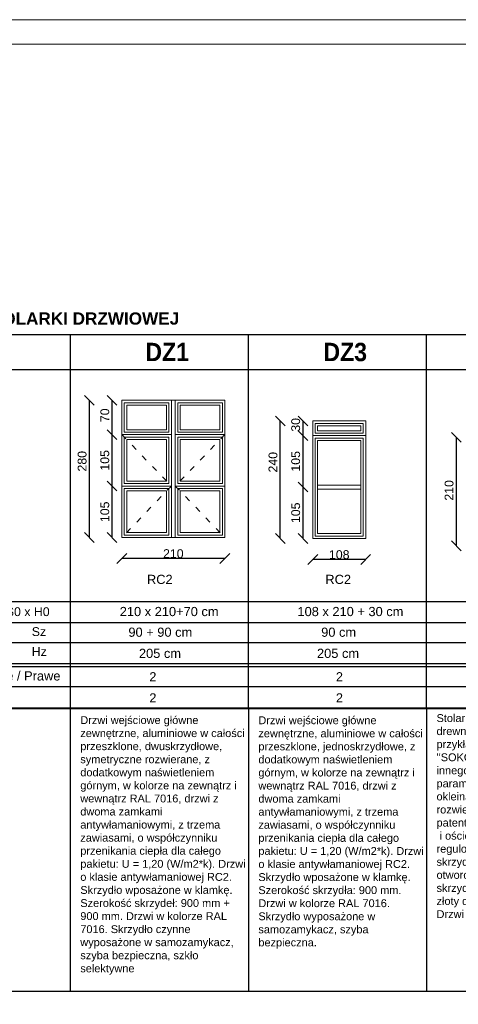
# Model space of a CAD drawing. Header units: millimetres. Extents: x 6197 to 108098, y 4257 to 29730.
# Tile 146 of 148: x 85306 to 86201, y 11365 to 13375. Entities that reach past the tile are written whole.
import ezdxf

# ---------------------------------------------------------------- set-up
doc = ezdxf.new("R2010")
doc.units = ezdxf.units.MM
doc.linetypes.add('ACAD_ISO03W100', pattern=[30, 12, -18])
doc.layers.add('&_opisy_100', color=51, linetype='Continuous', lineweight=20)
for name, color, linetype in [('0_pomocniczy', 7, 'Continuous'), ('R-----OP', 1, 'Continuous'), ('R-TAB', 1, 'Continuous')]:
    doc.layers.add(name, color=color, linetype=linetype)
doc.styles.add('Romans', font='romans.shx', dxfattribs={"width": 0.75})
doc.styles.get("Standard").update_dxf_attribs({"font": 'arial.ttf'})
doc.dimstyles.new('ISO-25', dxfattribs={"dimtxt": 2.5, "dimasz": 2.5, "dimexe": 1.25, "dimexo": 0.625, "dimtad": 1, "dimtxsty": 'Standard', "dimcen": 2.5, "dimadec": 0, "dimazin": 0, "dimtfac": 1, "dimtmove": 0, "dimatfit": 3, "dimfxl": 1, "dimarcsym": 0})

# ---------------------------------------------------------------- blocks, each defined once
blk = doc.blocks.new('_Oblique')
at = {"color": 0, "linetype": 'ByBlock', "lineweight": -2}
blk.add_line((-0.5, -0.5), (0.5, 0.5), dxfattribs=at)
blk = doc.blocks.new('*D1754')
at = {"color": 0, "lineweight": -2, "transparency": 16777216}
blk.add_line((85724.5, 12275.1), (85514.5, 12275.1), dxfattribs=at)
at = {"layer": 'Defpoints', "color": 0, "transparency": 16777216}
for p in [(85514.5, 12317.9), (85724.5, 12317.9), (85514.5, 12275.1)]:
    blk.add_point(p, dxfattribs=at)
at = {"color": 0, "lineweight": -2, "transparency": 16777216, "xscale": 20, "yscale": 20, "zscale": 20, "rotation": 180}
blk.add_blockref('_Oblique', (85514.5, 12275.1), dxfattribs=at)
at = {"color": 0, "lineweight": -2, "transparency": 16777216, "xscale": 20, "yscale": 20, "zscale": 20}
blk.add_blockref('_Oblique', (85724.5, 12275.1), dxfattribs=at)
at = {"color": 0, "lineweight": 20, "transparency": 16777216, "insert": (85619.5, 12284.9), "char_height": 18, "attachment_point": 5}
blk.add_mtext('210', dxfattribs=at)
blk = doc.blocks.new('*D1719')
at = {"color": 0, "lineweight": -2, "transparency": 16777216}
blk.add_line((85494.6, 12317.9), (85494.6, 12422.9), dxfattribs=at)
at = {"layer": 'Defpoints', "color": 0, "transparency": 16777216}
for p in [(85494.6, 12422.9), (85514.5, 12422.9), (85514.5, 12317.9)]:
    blk.add_point(p, dxfattribs=at)
at = {"color": 0, "lineweight": -2, "transparency": 16777216, "xscale": 20, "yscale": 20, "zscale": 20}
for p, rotation in [((85494.6, 12422.9), 90), ((85494.6, 12317.9), 270)]:
    blk.add_blockref('_Oblique', p, dxfattribs=dict(at, rotation=rotation))
at = {"color": 0, "lineweight": 20, "transparency": 16777216, "insert": (85479.8, 12370.4), "char_height": 18, "attachment_point": 5, "rotation": 90}
blk.add_mtext('105', dxfattribs=at)
blk = doc.blocks.new('*D1720')
at = {"color": 0, "lineweight": -2, "transparency": 16777216}
blk.add_line((85494.6, 12422.9), (85494.6, 12527.9), dxfattribs=at)
at = {"layer": 'Defpoints', "color": 0, "transparency": 16777216}
for p in [(85494.6, 12527.9), (85514.5, 12527.9), (85514.5, 12422.9)]:
    blk.add_point(p, dxfattribs=at)
at = {"color": 0, "lineweight": -2, "transparency": 16777216, "xscale": 20, "yscale": 20, "zscale": 20}
for p, rotation in [((85494.6, 12527.9), 90), ((85494.6, 12422.9), 270)]:
    blk.add_blockref('_Oblique', p, dxfattribs=dict(at, rotation=rotation))
at = {"color": 0, "lineweight": 20, "transparency": 16777216, "insert": (85479.8, 12475.4), "char_height": 18, "attachment_point": 5, "rotation": 90}
blk.add_mtext('105', dxfattribs=at)
blk = doc.blocks.new('*D1721')
at = {"color": 0, "lineweight": -2, "transparency": 16777216}
blk.add_line((85494.6, 12527.9), (85494.6, 12597.9), dxfattribs=at)
at = {"layer": 'Defpoints', "color": 0, "transparency": 16777216}
for p in [(85494.6, 12597.9), (85514.5, 12597.9), (85514.5, 12527.9)]:
    blk.add_point(p, dxfattribs=at)
at = {"color": 0, "lineweight": -2, "transparency": 16777216, "xscale": 20, "yscale": 20, "zscale": 20}
for p, rotation in [((85494.6, 12597.9), 90), ((85494.6, 12527.9), 270)]:
    blk.add_blockref('_Oblique', p, dxfattribs=dict(at, rotation=rotation))
at = {"color": 0, "lineweight": 20, "transparency": 16777216, "insert": (85479.8, 12567.4), "char_height": 18, "attachment_point": 5, "rotation": 90}
blk.add_mtext('70', dxfattribs=at)
blk = doc.blocks.new('*D1722')
at = {"color": 0, "lineweight": -2, "transparency": 16777216}
blk.add_line((85448.3, 12317.9), (85448.3, 12597.9), dxfattribs=at)
at = {"layer": 'Defpoints', "color": 0, "transparency": 16777216}
for p in [(85448.3, 12597.9), (85514.5, 12597.9), (85514.5, 12317.9)]:
    blk.add_point(p, dxfattribs=at)
at = {"color": 0, "lineweight": -2, "transparency": 16777216, "xscale": 20, "yscale": 20, "zscale": 20}
for p, rotation in [((85448.3, 12597.9), 90), ((85448.3, 12317.9), 270)]:
    blk.add_blockref('_Oblique', p, dxfattribs=dict(at, rotation=rotation))
at = {"color": 0, "lineweight": 20, "transparency": 16777216, "insert": (85433.5, 12473.6), "char_height": 18, "attachment_point": 5, "rotation": 90}
blk.add_mtext('280', dxfattribs=at)
blk = doc.blocks.new('*D1723')
at = {"color": 0, "lineweight": -2, "transparency": 16777216}
blk.add_line((85884.1, 12315.9), (85884.1, 12420.9), dxfattribs=at)
at = {"layer": 'Defpoints', "color": 0, "transparency": 16777216}
for p in [(85884.1, 12420.9), (85904, 12420.9), (85904, 12315.9)]:
    blk.add_point(p, dxfattribs=at)
at = {"color": 0, "lineweight": -2, "transparency": 16777216, "xscale": 20, "yscale": 20, "zscale": 20}
for p, rotation in [((85884.1, 12420.9), 90), ((85884.1, 12315.9), 270)]:
    blk.add_blockref('_Oblique', p, dxfattribs=dict(at, rotation=rotation))
at = {"color": 0, "lineweight": 20, "transparency": 16777216, "insert": (85869.2, 12368.4), "char_height": 18, "attachment_point": 5, "rotation": 90}
blk.add_mtext('105', dxfattribs=at)
blk = doc.blocks.new('*D1724')
at = {"color": 0, "lineweight": -2, "transparency": 16777216}
blk.add_line((85884.1, 12420.9), (85884.1, 12525.9), dxfattribs=at)
at = {"layer": 'Defpoints', "color": 0, "transparency": 16777216}
for p in [(85884.1, 12525.9), (85904, 12525.9), (85904, 12420.9)]:
    blk.add_point(p, dxfattribs=at)
at = {"color": 0, "lineweight": -2, "transparency": 16777216, "xscale": 20, "yscale": 20, "zscale": 20}
for p, rotation in [((85884.1, 12525.9), 90), ((85884.1, 12420.9), 270)]:
    blk.add_blockref('_Oblique', p, dxfattribs=dict(at, rotation=rotation))
at = {"color": 0, "lineweight": 20, "transparency": 16777216, "insert": (85869.2, 12473.4), "char_height": 18, "attachment_point": 5, "rotation": 90}
blk.add_mtext('105', dxfattribs=at)
blk = doc.blocks.new('*D1725')
at = {"color": 0, "lineweight": -2, "transparency": 16777216}
blk.add_line((85884.1, 12525.9), (85884.1, 12555.9), dxfattribs=at)
at = {"layer": 'Defpoints', "color": 0, "transparency": 16777216}
for p in [(85884.1, 12555.9), (85904, 12555.9), (85904, 12525.9)]:
    blk.add_point(p, dxfattribs=at)
at = {"color": 0, "lineweight": -2, "transparency": 16777216, "xscale": 20, "yscale": 20, "zscale": 20}
for p, rotation in [((85884.1, 12555.9), 90), ((85884.1, 12525.9), 270)]:
    blk.add_blockref('_Oblique', p, dxfattribs=dict(at, rotation=rotation))
at = {"color": 0, "lineweight": 20, "transparency": 16777216, "insert": (85869.2, 12547.9), "char_height": 18, "attachment_point": 5, "rotation": 90}
blk.add_mtext('30', dxfattribs=at)
blk = doc.blocks.new('*D1726')
at = {"color": 0, "lineweight": -2, "transparency": 16777216}
blk.add_line((85837.8, 12315.9), (85837.8, 12555.9), dxfattribs=at)
at = {"layer": 'Defpoints', "color": 0, "transparency": 16777216}
for p in [(85837.8, 12555.9), (85904, 12555.9), (85904, 12315.9)]:
    blk.add_point(p, dxfattribs=at)
at = {"color": 0, "lineweight": -2, "transparency": 16777216, "xscale": 20, "yscale": 20, "zscale": 20}
for p, rotation in [((85837.8, 12555.9), 90), ((85837.8, 12315.9), 270)]:
    blk.add_blockref('_Oblique', p, dxfattribs=dict(at, rotation=rotation))
at = {"color": 0, "lineweight": 20, "transparency": 16777216, "insert": (85822.9, 12471.6), "char_height": 18, "attachment_point": 5, "rotation": 90}
blk.add_mtext('240', dxfattribs=at)
blk = doc.blocks.new('*D1727')
at = {"color": 0, "lineweight": -2, "transparency": 16777216}
blk.add_line((86012, 12273.1), (85904, 12273.1), dxfattribs=at)
at = {"layer": 'Defpoints', "color": 0, "transparency": 16777216}
for p in [(85904, 12315.9), (86012, 12315.9), (85904, 12273.1)]:
    blk.add_point(p, dxfattribs=at)
at = {"color": 0, "lineweight": -2, "transparency": 16777216, "xscale": 20, "yscale": 20, "zscale": 20, "rotation": 180}
blk.add_blockref('_Oblique', (85904, 12273.1), dxfattribs=at)
at = {"color": 0, "lineweight": -2, "transparency": 16777216, "xscale": 20, "yscale": 20, "zscale": 20}
blk.add_blockref('_Oblique', (86012, 12273.1), dxfattribs=at)
at = {"color": 0, "lineweight": 20, "transparency": 16777216, "insert": (85958, 12282.9), "char_height": 18, "attachment_point": 5}
blk.add_mtext('108', dxfattribs=at)
blk = doc.blocks.new('*D1729')
at = {"color": 0, "lineweight": -2, "transparency": 16777216}
blk.add_line((86197, 12301.1), (86197, 12522.4), dxfattribs=at)
at = {"layer": 'Defpoints', "color": 0, "transparency": 16777216}
for p in [(86197, 12522.4), (86263.2, 12522.4), (86263.2, 12301.1)]:
    blk.add_point(p, dxfattribs=at)
at = {"color": 0, "lineweight": -2, "transparency": 16777216, "xscale": 20, "yscale": 20, "zscale": 20}
for p, rotation in [((86197, 12522.4), 90), ((86197, 12301.1), 270)]:
    blk.add_blockref('_Oblique', p, dxfattribs=dict(at, rotation=rotation))
at = {"color": 0, "lineweight": 20, "transparency": 16777216, "insert": (86182.1, 12414.1), "char_height": 18, "attachment_point": 5, "rotation": 90}
blk.add_mtext('210', dxfattribs=at)

msp = doc.modelspace()

# ---------------------------------------------------------------- linework, layer by layer
at = {"color": 3, "lineweight": 0}
msp.add_line((84088.837, 13374.853), (90028.837, 13374.853), dxfattribs=at)
at = {"lineweight": 0}
msp.add_line((84138.837, 13324.853), (89978.837, 13324.853), dxfattribs=at)
at = {"lineweight": 20}
for p, q in [((85724.519, 12597.947), (85514.519, 12597.947)), ((85514.519, 12597.947), (85514.519, 12317.947)), ((85610.519, 12592.947), (85519.519, 12592.947)), ((85519.519, 12592.947), (85519.519, 12532.947)), ((85605.519, 12587.947), (85524.519, 12587.947)), ((85524.519, 12587.947), (85524.519, 12537.947)), ((85605.519, 12587.947), (85605.519, 12537.947)), ((85610.519, 12592.947), (85610.519, 12532.947)), ((85615.519, 12317.947), (85615.519, 12597.947)), ((85623.519, 12317.947), (85623.519, 12597.947)), ((85719.519, 12592.947), (85628.519, 12592.947)), ((85628.519, 12592.947), (85628.519, 12532.947)), ((85714.519, 12587.947), (85633.519, 12587.947)), ((85633.519, 12587.947), (85633.519, 12537.947)), ((85714.519, 12587.947), (85714.519, 12537.947)), ((85719.519, 12592.947), (85719.519, 12532.947)), ((85724.519, 12317.947), (85724.519, 12597.947)), ((86011.961, 12555.941), (85903.961, 12555.941)), ((85903.961, 12555.941), (85903.961, 12315.941)), ((85903.961, 12525.941), (85903.961, 12555.941)), ((85908.961, 12530.941), (85908.961, 12550.941)), ((86006.961, 12550.941), (85908.961, 12550.941)), ((85913.961, 12535.941), (85913.961, 12545.941)), ((86001.961, 12545.941), (85913.961, 12545.941)), ((86001.961, 12535.941), (86001.961, 12545.941)), ((86006.961, 12530.941), (86006.961, 12550.941)), ((86011.961, 12315.941), (86011.961, 12555.941)), ((85514.519, 12527.947), (85615.519, 12527.947)), ((85519.519, 12532.947), (85610.519, 12532.947)), ((85519.519, 12522.947), (85519.519, 12427.947)), ((85519.519, 12522.947), (85610.519, 12522.947)), ((85524.519, 12537.947), (85605.519, 12537.947)), ((85610.519, 12522.947), (85610.519, 12427.947)), ((85623.519, 12527.947), (85724.519, 12527.947)), ((85628.519, 12532.947), (85719.519, 12532.947)), ((85628.519, 12522.947), (85628.519, 12427.947)), ((85628.519, 12522.947), (85719.519, 12522.947)), ((85633.519, 12537.947), (85714.519, 12537.947)), ((85719.519, 12522.947), (85719.519, 12427.947)), ((86011.961, 12525.941), (85903.961, 12525.941)), ((86006.961, 12530.941), (85908.961, 12530.941)), ((85908.961, 12520.941), (85908.961, 12320.941)), ((85908.961, 12520.941), (86006.961, 12520.941)), ((86001.961, 12535.941), (85913.961, 12535.941)), ((86006.961, 12520.941), (86006.961, 12320.941)), ((85524.519, 12517.947), (85524.519, 12432.947)), ((85524.519, 12517.947), (85605.519, 12517.947)), ((85605.519, 12517.947), (85605.519, 12432.947)), ((85633.519, 12517.947), (85633.519, 12432.947)), ((85633.519, 12517.947), (85714.519, 12517.947)), ((85714.519, 12517.947), (85714.519, 12432.947)), ((85913.961, 12515.941), (85913.961, 12325.941)), ((85913.961, 12515.941), (86001.961, 12515.941)), ((86001.961, 12515.941), (86001.961, 12325.941)), ((85514.519, 12422.947), (85615.519, 12422.947)), ((85519.519, 12427.947), (85610.519, 12427.947)), ((85524.519, 12432.947), (85605.519, 12432.947)), ((85623.519, 12422.947), (85724.519, 12422.947)), ((85628.519, 12427.947), (85719.519, 12427.947)), ((85633.519, 12432.947), (85714.519, 12432.947)), ((85913.961, 12424.941), (86001.961, 12424.941)), ((85519.519, 12417.947), (85519.519, 12322.947)), ((85519.519, 12417.947), (85610.519, 12417.947)), ((85524.519, 12412.947), (85524.519, 12327.947)), ((85524.519, 12412.947), (85605.519, 12412.947)), ((85605.519, 12412.947), (85605.519, 12327.947)), ((85610.519, 12417.947), (85610.519, 12322.947)), ((85628.519, 12417.947), (85628.519, 12322.947)), ((85628.519, 12417.947), (85719.519, 12417.947)), ((85633.519, 12412.947), (85633.519, 12327.947)), ((85633.519, 12412.947), (85714.519, 12412.947)), ((85714.519, 12412.947), (85714.519, 12327.947)), ((85719.519, 12417.947), (85719.519, 12322.947)), ((85913.961, 12416.941), (86001.961, 12416.941)), ((85519.519, 12322.947), (85610.519, 12322.947)), ((85524.519, 12327.947), (85605.519, 12327.947)), ((85628.519, 12322.947), (85719.519, 12322.947)), ((85633.519, 12327.947), (85714.519, 12327.947)), ((85908.961, 12320.941), (86006.961, 12320.941)), ((85913.961, 12325.941), (86001.961, 12325.941)), ((85514.519, 12317.947), (85724.519, 12317.947)), ((85903.961, 12315.941), (86011.961, 12315.941))]:
    msp.add_line(p, q, dxfattribs=at)
at = {"linetype": 'ACAD_ISO03W100', "lineweight": 20}
for p, q in [((85514.519, 12527.947), (85615.519, 12422.947)), ((85724.519, 12527.947), (85623.519, 12422.947)), ((85615.519, 12422.947), (85514.519, 12317.947)), ((85623.519, 12422.947), (85724.519, 12317.947))]:
    msp.add_line(p, q, dxfattribs=at)
at = {"layer": '0_pomocniczy', "color": 0}
for p, q in [((84948.171, 12732.35), (86862.521, 12732.35)), ((85311.44, 12732.35), (86862.521, 12732.35)), ((85311.44, 12732.35), (87225.79, 12732.35)), ((85409.443, 11967.973), (85409.443, 12732.35)), ((85674.709, 12732.35), (87225.79, 12732.35)), ((85674.709, 12732.35), (87225.79, 12732.35)), ((85674.709, 12732.35), (87589.06, 12732.35)), ((85772.713, 11967.575), (85772.713, 12732.35)), ((86037.979, 12732.35), (87225.79, 12732.35)), ((86037.979, 12732.35), (87589.06, 12732.35)), ((86037.979, 12732.35), (87589.06, 12732.35)), ((86037.979, 12732.35), (89042.138, 12732.35)), ((86135.982, 11967.575), (86135.982, 12732.35)), ((84948.171, 12661.018), (86862.521, 12661.018)), ((84948.171, 12661.018), (86862.521, 12661.018)), ((85311.44, 12661.018), (86862.521, 12661.018)), ((85311.44, 12661.018), (86862.521, 12661.018)), ((85311.44, 12661.018), (87225.79, 12661.018)), ((85311.44, 12661.018), (87225.79, 12661.018)), ((85674.709, 12661.018), (87225.79, 12661.018)), ((85674.709, 12661.018), (87225.79, 12661.018)), ((85674.709, 12661.018), (87225.79, 12661.018)), ((85674.709, 12661.018), (87225.79, 12661.018)), ((85674.709, 12661.018), (87589.06, 12661.018)), ((85674.709, 12661.018), (87589.06, 12661.018)), ((86037.979, 12661.018), (87225.79, 12661.018)), ((86037.979, 12661.018), (87225.79, 12661.018)), ((86037.979, 12661.018), (87589.06, 12661.018)), ((86037.979, 12661.018), (87589.06, 12661.018)), ((86037.979, 12661.018), (87589.06, 12661.018)), ((86037.979, 12661.018), (87589.06, 12661.018)), ((86037.979, 12661.018), (89042.138, 12661.018)), ((86037.979, 12661.018), (89042.138, 12661.018)), ((84948.171, 12187.486), (86862.521, 12187.486)), ((85311.44, 12187.486), (86862.521, 12187.486)), ((85311.44, 12187.486), (87225.79, 12187.486)), ((85674.709, 12187.486), (87225.79, 12187.486)), ((85674.709, 12187.486), (87225.79, 12187.486)), ((85674.709, 12187.486), (87589.06, 12187.486)), ((86037.979, 12187.486), (87225.79, 12187.486)), ((86037.979, 12187.486), (87589.06, 12187.486)), ((86037.979, 12187.486), (87589.06, 12187.486)), ((86037.979, 12187.486), (89042.138, 12187.486)), ((84948.171, 12144.378), (86862.521, 12144.378)), ((85311.44, 12144.378), (86862.521, 12144.378)), ((85311.44, 12144.378), (87225.79, 12144.378)), ((85674.709, 12144.378), (87225.79, 12144.378)), ((85674.709, 12144.378), (87225.79, 12144.378)), ((85674.709, 12144.378), (87589.06, 12144.378)), ((86037.979, 12144.378), (87225.79, 12144.378)), ((86037.979, 12144.378), (87589.06, 12144.378)), ((86037.979, 12144.378), (87589.06, 12144.378)), ((86037.979, 12144.378), (89042.138, 12144.378)), ((84948.171, 12103.681), (86862.521, 12103.681)), ((85311.44, 12103.681), (86862.521, 12103.681)), ((85311.44, 12103.681), (87225.79, 12103.681)), ((85674.709, 12103.681), (87225.79, 12103.681)), ((85674.709, 12103.681), (87225.79, 12103.681)), ((85674.709, 12103.681), (87589.06, 12103.681)), ((86037.979, 12103.681), (87225.79, 12103.681)), ((86037.979, 12103.681), (87589.06, 12103.681)), ((86037.979, 12103.681), (87589.06, 12103.681)), ((86037.979, 12103.681), (89042.138, 12103.681)), ((84948.171, 12060.602), (86862.521, 12060.602)), ((85311.44, 12060.602), (86862.521, 12060.602)), ((85311.44, 12060.602), (87225.79, 12060.602)), ((85674.709, 12060.602), (87225.79, 12060.602)), ((85674.709, 12060.602), (87225.79, 12060.602)), ((85674.709, 12060.602), (87589.06, 12060.602)), ((86037.979, 12060.602), (87225.79, 12060.602)), ((86037.979, 12060.602), (87589.06, 12060.602)), ((86037.979, 12060.602), (87589.06, 12060.602)), ((86037.979, 12060.602), (89042.138, 12060.602)), ((84948.171, 12054.384), (86862.521, 12054.384)), ((85311.44, 12054.384), (86862.521, 12054.384)), ((85311.44, 12054.384), (87225.79, 12054.384)), ((85674.709, 12054.384), (87225.79, 12054.384)), ((85674.709, 12054.384), (87225.79, 12054.384)), ((85674.709, 12054.384), (87589.06, 12054.384)), ((86037.979, 12054.384), (87225.79, 12054.384)), ((86037.979, 12054.384), (87589.06, 12054.384)), ((86037.979, 12054.384), (87589.06, 12054.384)), ((86037.979, 12054.384), (89042.138, 12054.384)), ((85409.443, 12013.687), (85409.443, 12019.224)), ((85772.713, 12013.687), (85772.713, 12019.224)), ((86135.982, 12013.687), (86135.982, 12018.041)), ((84948.171, 12013.687), (86862.521, 12013.687)), ((84948.171, 12013.687), (86862.521, 12013.687)), ((85311.44, 12013.687), (86862.521, 12013.687)), ((85311.44, 12013.687), (86862.521, 12013.687)), ((85311.44, 12013.687), (87225.79, 12013.687)), ((85409.443, 11392.001), (85409.443, 12013.687)), ((85674.709, 12013.687), (87225.79, 12013.687)), ((85674.709, 12013.687), (87225.79, 12013.687)), ((85674.709, 12013.687), (87225.79, 12013.687)), ((85674.709, 12013.687), (87225.79, 12013.687)), ((85674.709, 12013.687), (87589.06, 12013.687)), ((85674.709, 12013.687), (87589.06, 12013.687)), ((85772.713, 11970.632), (85772.713, 12013.687)), ((86037.979, 12013.687), (87225.79, 12013.687)), ((86037.979, 12013.687), (87225.79, 12013.687)), ((86037.979, 12013.687), (87589.06, 12013.687)), ((86037.979, 12013.687), (87589.06, 12013.687)), ((86037.979, 12013.687), (87589.06, 12013.687)), ((86037.979, 12013.687), (87589.06, 12013.687)), ((86037.979, 12013.687), (89042.138, 12013.687)), ((86037.979, 12013.687), (89042.138, 12013.687)), ((86135.982, 11970.632), (86135.982, 12013.687)), ((84948.171, 11970.632), (86862.521, 11970.632)), ((84948.171, 11968.822), (86862.521, 11968.822)), ((85311.44, 11970.632), (86862.521, 11970.632)), ((85311.44, 11970.632), (87225.79, 11970.632)), ((85311.44, 11968.822), (86862.521, 11968.822)), ((85311.44, 11968.822), (87225.79, 11968.822)), ((85674.709, 11970.632), (87225.79, 11970.632)), ((85674.709, 11970.632), (87225.79, 11970.632)), ((85674.709, 11970.632), (87589.06, 11970.632)), ((85674.709, 11968.822), (87225.79, 11968.822)), ((85674.709, 11968.822), (87225.79, 11968.822)), ((85674.709, 11968.822), (87589.06, 11968.822)), ((85772.713, 11970.632), (85772.713, 11392.001)), ((86037.979, 11970.632), (87225.79, 11970.632)), ((86037.979, 11970.632), (87589.06, 11970.632)), ((86037.979, 11970.632), (87589.06, 11970.632)), ((86037.979, 11970.632), (89042.138, 11970.632)), ((86037.979, 11968.822), (87225.79, 11968.822)), ((86037.979, 11968.822), (87589.06, 11968.822)), ((86037.979, 11968.822), (87589.06, 11968.822)), ((86037.979, 11968.822), (87952.329, 11968.822)), ((86135.982, 11970.632), (86135.982, 11392.001)), ((84948.171, 11392.001), (86862.521, 11392.001)), ((85311.44, 11392.001), (86862.521, 11392.001)), ((85311.44, 11392.001), (87225.79, 11392.001)), ((85674.709, 11392.001), (87225.79, 11392.001)), ((85674.709, 11392.001), (87225.79, 11392.001)), ((85674.709, 11392.001), (87589.06, 11392.001)), ((86037.979, 11392.001), (87225.79, 11392.001)), ((86037.979, 11392.001), (87589.06, 11392.001)), ((86037.979, 11392.001), (87589.06, 11392.001)), ((86037.979, 11392.001), (87952.329, 11392.001))]:
    msp.add_line(p, q, dxfattribs=at)

# ---------------------------------------------------------------- texts
at = {"layer": '&_opisy_100', "color": 0, "char_height": 30, "width": 841.27656, "attachment_point": 1, "rotation": 359.999998, "style": 'Romans'}
for s, insert in [('\\A1;\\pi-90,l120,t120;+ 7,15', (81692.022, 11642.925)), ('\\A1;\\pi-90,l120,t120;+ 7,12', (81692.022, 11590.016))]:
    msp.add_mtext(s, dxfattribs=dict(at, insert=insert))
at = {"insert": (79298.436, 10964.096), "char_height": 30, "attachment_point": 1, "rotation": 17.454955}
msp.add_mtext_dynamic_manual_height_columns('\\A1;\\pi48.86939,t318.86939;projektowana ściana szczytowa \\P\\pi214.0331,t484.0331;o grub. 24 cm', width=680.22173, gutter_width=12.5, heights=[0], dxfattribs=at)
at = {"layer": '0_pomocniczy', "color": 0, "ltscale": 0.5, "attachment_point": 1}
for s, insert, char_height, width in [('{\\fArial|b1|i0|c238|p34;\\W0.9;DZ1}', (85562.392, 12715.383), 37.48378, 149.85746), ('{\\fArial|b1|i0|c238|p34;\\W0.9;DZ3}', (85925.661, 12715.383), 37.48378, 149.85746), ('RC2', (85565.75, 12241.845), 18.7419, 553.25615), ('RC2', (85929.638, 12241.845), 18.7419, 553.25615), ('wymiar w świetle otworu      S0 x H0', (84964.821, 12175.556), 18, 553.25615), ('210 x 210+70 cm', (85510.181, 12176.249), 18.74189, 553.25615), ('108 x 210 + 30 cm', (85872.725, 12176.249), 18.74189, 553.25615), ('Sz', (85330.7, 12134.859), 18, 553.25615), ('90 + 90 cm', (85527.854, 12134.071), 18.7419, 553.25615), ('90 cm', (85921.146, 12134.071), 18.7419, 553.25615), ('Hz', (85330.7, 12094.161), 18, 553.25615), ('205 cm', (85549.35, 12090.882), 18.7419, 553.25615), ('205 cm', (85912.62, 12090.882), 18.7419, 553.25615), ('Lewe / Prawe', (85230.638, 12044.853), 18.74189, 553.25615), ('2', (85570.497, 12043.03), 18.742, 553.25615), ('2', (85951.093, 12043.03), 18.742, 553.25615), ('2', (85570.497, 11999.975), 18.742, 553.25615), ('2', (85951.093, 11999.975), 18.742, 553.25615), ("Stolarka drzwiowa wewnętrzna drewniana wzmocniona na przykład firmy ''PORTA'', ''DRE '', ''SOKÓŁKA'' lub równoważna innego producenta o podobnych parametrach technicznych : z okleiną CPL o grubości 0,4mm\\Prozwierana zamykana na klucz patentowy z trzema zawiasami \\P i ościeżnicami drewnianymi, regulowanymi. Konstrukcja skrzydła : płyta wiórowa otworowa. Klamki satynowe. Kolor skrzydeł drzwiowych i ościeżnic : złoty dąb. \\PDrzwi przesuwne", (86156.494, 11957.375), 16, 339.7001), ('Drzwi wejściowe główne zewnętrzne, aluminiowe w całości przeszklone, dwuskrzydłowe, symetryczne rozwierane, z dodatkowym naświetleniem górnym, w kolorze na zewnątrz i wewnątrz RAL 7016, drzwi z dwoma zamkami antywłamaniowymi, z trzema zawiasami, o współczynniku przenikania ciepła dla całego pakietu: U = 1,20 (W/m2*k). Drzwi o klasie antywłamaniowej RC2. Skrzydło wposażone w klamkę. Szerokość skrzydeł: 900 mm + 900 mm. Drzwi w kolorze RAL 7016. Skrzydło czynne wyposażone w samozamykacz, szyba bezpieczna, szkło selektywne', (85429.745, 11953.303), 16, 339.7001), ('Drzwi wejściowe główne zewnętrzne, aluminiowe w całości przeszklone, jednoskrzydłowe, z dodatkowym naświetleniem górnym, w kolorze na zewnątrz i wewnątrz RAL 7016, drzwi z dwoma zamkami antywłamaniowymi, z trzema zawiasami, o współczynniku przenikania ciepła dla całego pakietu: U = 1,20 (W/m2*k). Drzwi o klasie antywłamaniowej RC2. Skrzydło wposażone w klamkę. Szerokość skrzydła: 900 mm. Drzwi w kolorze RAL 7016. Skrzydło wyposażone w samozamykacz, szyba bezpieczna.', (85793.015, 11952.906), 16, 339.7001)]:
    msp.add_mtext(s, dxfattribs=dict(at, insert=insert, char_height=char_height, width=width))
at = {"layer": 'R-----OP', "color": 0, "insert": (85304.507, 12777.377), "char_height": 25, "width": 677.19286, "attachment_point": 2, "rotation": 0.004803}
msp.add_mtext('\\pi-75,l75,t75;{\\fArial|b1|i0|c238|p34;ZESTAWIENIE STOLARKI DRZWIOWEJ}', dxfattribs=at)
at = {"layer": 'R-TAB', "color": 0, "ltscale": 24, "char_height": 75, "attachment_point": 1}
for s, insert, width in [('\\pi356.50534;SZCZEGÓŁ "B"\\P\\pi606.72703; 1:10', (62020.466, 12876.824), 1441.47248), ('\\pi365.15907;SZCZEGÓŁ WYKOŃCZENIA MURKA ATTYKI\\P\\pi1332.68977; 1:10', (80162.418, 12187.761), 2893.39795)]:
    msp.add_mtext(s, dxfattribs=dict(at, insert=insert, width=width))

# ---------------------------------------------------------------- dimensions: what is measured, and where the dimension line sits
at = {"lineweight": 20}
for base, p1, p2, picture, middle in [((85448.328, 12597.947), (85514.519, 12317.947), (85514.519, 12597.947), '*D1722', (85433.467, 12473.623)), ((85494.645, 12597.947), (85514.519, 12527.947), (85514.519, 12597.947), '*D1721', (85479.784, 12567.417)), ((85837.769, 12555.941), (85903.961, 12315.941), (85903.961, 12555.941), '*D1726', (85822.909, 12471.618)), ((85884.087, 12555.941), (85903.961, 12525.941), (85903.961, 12555.941), '*D1725', (85869.226, 12547.883)), ((85494.645, 12527.947), (85514.519, 12422.947), (85514.519, 12527.947), '*D1720', (85479.784, 12475.447)), ((85884.087, 12525.941), (85903.961, 12420.941), (85903.961, 12525.941), '*D1724', (85869.226, 12473.441)), ((85494.645, 12422.947), (85514.519, 12317.947), (85514.519, 12422.947), '*D1719', (85479.784, 12370.447)), ((85884.087, 12420.941), (85903.961, 12315.941), (85903.961, 12420.941), '*D1723', (85869.226, 12368.441))]:
    dim = msp.add_linear_dim(base=base, p1=p1, p2=p2, angle=90, dimstyle='ISO-25', override={"dimtxt": 18, "dimasz": 20, "dimblk1": 'Oblique', "dimblk2": 'Oblique', "dimsah": 1, "dimse1": 1, "dimse2": 1, "dimtmove": 2}, dxfattribs=at)
    dim.commit()
    dim.dimension.update_dxf_attribs({"geometry": picture, "text_midpoint": middle, "dimtype": 160})
dim = msp.add_linear_dim(base=(86196.986, 12522.423), p1=(86263.177, 12301.101), p2=(86263.177, 12522.423), angle=90, text='210', dimstyle='ISO-25', override={"dimtxt": 18, "dimasz": 20, "dimblk1": 'Oblique', "dimblk2": 'Oblique', "dimsah": 1, "dimse1": 1, "dimse2": 1, "dimtmove": 2}, dxfattribs=at)
dim.commit()
dim.dimension.update_dxf_attribs({"geometry": '*D1729', "text_midpoint": (86182.125, 12414.107), "dimtype": 160})
for base, p1, p2, picture, middle in [((85514.519, 12275.114), (85724.519, 12317.947), (85514.519, 12317.947), '*D1754', (85619.519, 12284.93)), ((85903.961, 12273.109), (86011.961, 12315.941), (85903.961, 12315.941), '*D1727', (85957.961, 12282.925))]:
    dim = msp.add_linear_dim(base=base, p1=p1, p2=p2, dimstyle='ISO-25', override={"dimtxt": 18, "dimasz": 20, "dimblk1": 'Oblique', "dimblk2": 'Oblique', "dimsah": 1, "dimse1": 1, "dimse2": 1, "dimtmove": 2}, dxfattribs=at)
    dim.commit()
    dim.dimension.update_dxf_attribs({"geometry": picture, "text_midpoint": middle})

doc.saveas('drawing.dxf')
